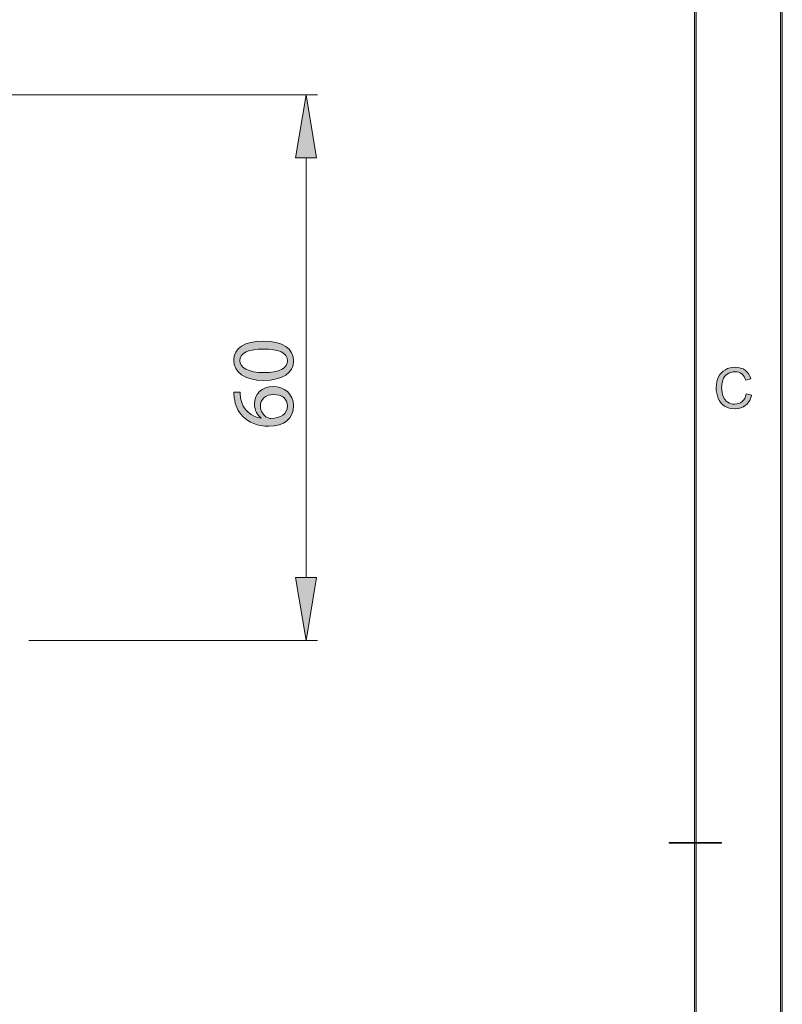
# Model space of a CAD drawing. Header units: inches. Extents: x 0.54 to 10.46, y 0.74 to 7.76.
# Tile 51 of 52: x 8.98 to 10.46, y 3.94 to 5.85. Entities that reach past the tile are written whole.
import ezdxf

# ---------------------------------------------------------------- set-up
doc = ezdxf.new("R2010")
doc.units = ezdxf.units.IN
doc.header["$MEASUREMENT"] = 0
doc.layers.add('BG', color=7, linetype='Continuous')
doc.layers.add('MCG-INT-4FT', color=7, linetype='Continuous')

# ---------------------------------------------------------------- blocks, each defined once
blk = doc.blocks.new('block 2')
at = {"layer": 'BG', "true_color": 0xffffff}
h = blk.add_hatch(color=7, dxfattribs=at)
h.dxf.hatch_style = 2
edge = h.paths.add_edge_path()
edge.add_spline(control_points=[(10.296, 0.9061), (10.296, 0.9061), (0.8711, 0.9061), (0.8711, 0.9061), (0.8702, 0.9061), (0.8694, 0.9069), (0.8694, 0.9079), (0.8694, 0.9079), (0.8694, 7.5922), (0.8694, 7.5922), (0.8694, 7.5931), (0.8702, 7.5939), (0.8711, 7.5939), (0.8711, 7.5939), (10.296, 7.5939), (10.296, 7.5939), (10.297, 7.5939), (10.2977, 7.5931), (10.2977, 7.5922), (10.2977, 7.5922), (10.2977, 0.9079), (10.2977, 0.9079), (10.2977, 0.9069), (10.297, 0.9061), (10.296, 0.9061)], knot_values=[0, 0, 0, 0, 1, 1, 1, 2, 2, 2, 3, 3, 3, 4, 4, 4, 5, 5, 5, 6, 6, 6, 7, 7, 7, 8, 8, 8, 8], degree=3, periodic=1)
h.paths.add_polyline_path([(0.8729, 0.9096), (10.2943, 0.9096), (10.2943, 7.5904), (0.8729, 7.5904)])
at = {"layer": 'BG', "lineweight": 0}
blk.add_lwpolyline([(0.8729, 0.9096), (10.2943, 0.9096), (10.2943, 7.5904), (0.8729, 7.5904), (0.8729, 0.9096)], dxfattribs=at)
blk.add_open_spline([(10.296, 0.9061), (10.296, 0.9061), (0.8711, 0.9061), (0.8711, 0.9061), (0.8702, 0.9061), (0.8694, 0.9069), (0.8694, 0.9079), (0.8694, 0.9079), (0.8694, 7.5922), (0.8694, 7.5922), (0.8694, 7.5931), (0.8702, 7.5939), (0.8711, 7.5939), (0.8711, 7.5939), (10.296, 7.5939), (10.296, 7.5939), (10.297, 7.5939), (10.2977, 7.5931), (10.2977, 7.5922), (10.2977, 7.5922), (10.2977, 0.9079), (10.2977, 0.9079), (10.2977, 0.9069), (10.297, 0.9061), (10.296, 0.9061)], degree=3, knots=[0, 0, 0, 0, 1, 1, 1, 2, 2, 2, 3, 3, 3, 4, 4, 4, 5, 5, 5, 6, 6, 6, 7, 7, 7, 8, 8, 8, 8], dxfattribs=at)
blk = doc.blocks.new('block 58')
at = {"layer": 'BG', "true_color": 0xffffff}
h = blk.add_hatch(color=7, dxfattribs=at)
h.dxf.hatch_style = 2
edge = h.paths.add_edge_path()
edge.add_spline(control_points=[(10.3461, 4.2493), (10.3461, 4.2493), (10.2458, 4.2493), (10.2458, 4.2493), (10.2455, 4.2493), (10.2452, 4.2496), (10.2452, 4.25), (10.2452, 4.2504), (10.2455, 4.2507), (10.2458, 4.2507), (10.2458, 4.2507), (10.3461, 4.2507), (10.3461, 4.2507), (10.3465, 4.2507), (10.3468, 4.2504), (10.3468, 4.25), (10.3468, 4.2496), (10.3465, 4.2493), (10.3461, 4.2493)], knot_values=[0, 0, 0, 0, 1, 1, 1, 2, 2, 2, 3, 3, 3, 4, 4, 4, 5, 5, 5, 6, 6, 6, 6], degree=3, periodic=1)
at = {"layer": 'BG', "lineweight": 0}
blk.add_open_spline([(10.3461, 4.2493), (10.3461, 4.2493), (10.2458, 4.2493), (10.2458, 4.2493), (10.2455, 4.2493), (10.2452, 4.2496), (10.2452, 4.25), (10.2452, 4.2504), (10.2455, 4.2507), (10.2458, 4.2507), (10.2458, 4.2507), (10.3461, 4.2507), (10.3461, 4.2507), (10.3465, 4.2507), (10.3468, 4.2504), (10.3468, 4.25), (10.3468, 4.2496), (10.3465, 4.2493), (10.3461, 4.2493)], degree=3, knots=[0, 0, 0, 0, 1, 1, 1, 2, 2, 2, 3, 3, 3, 4, 4, 4, 5, 5, 5, 6, 6, 6, 6], dxfattribs=at)
blk = doc.blocks.new('block 60')
at = {"layer": 'BG', "true_color": 0xffffff}
h = blk.add_hatch(color=7, dxfattribs=at)
h.dxf.hatch_style = 2
edge = h.paths.add_edge_path()
edge.add_spline(control_points=[(10.395, 5.122), (10.395, 5.122), (10.4053, 5.1194), (10.4053, 5.1194), (10.4032, 5.1109), (10.3993, 5.1045), (10.3937, 5.1), (10.3881, 5.0956), (10.3812, 5.0934), (10.3731, 5.0934), (10.3647, 5.0934), (10.3579, 5.0951), (10.3526, 5.0985), (10.3474, 5.1019), (10.3434, 5.1068), (10.3406, 5.1133), (10.3379, 5.1198), (10.3365, 5.1268), (10.3365, 5.1342), (10.3365, 5.1423), (10.3381, 5.1494), (10.3412, 5.1554), (10.3443, 5.1614), (10.3487, 5.166), (10.3544, 5.1691), (10.3601, 5.1723), (10.3664, 5.1738), (10.3733, 5.1738), (10.381, 5.1738), (10.3876, 5.1719), (10.3929, 5.1679), (10.3982, 5.1639), (10.4019, 5.1584), (10.404, 5.1512), (10.404, 5.1512), (10.3939, 5.1488), (10.3939, 5.1488), (10.3921, 5.1544), (10.3894, 5.1586), (10.386, 5.1612), (10.3826, 5.1637), (10.3783, 5.165), (10.373, 5.165), (10.3671, 5.165), (10.3621, 5.1636), (10.358, 5.1607), (10.354, 5.1579), (10.3512, 5.154), (10.3496, 5.1492), (10.348, 5.1444), (10.3471, 5.1394), (10.3471, 5.1342), (10.3471, 5.1276), (10.3481, 5.1218), (10.35, 5.1169), (10.352, 5.112), (10.355, 5.1083), (10.359, 5.1058), (10.3631, 5.1034), (10.3675, 5.1022), (10.3723, 5.1022), (10.378, 5.1022), (10.3829, 5.1038), (10.3869, 5.1072), (10.3909, 5.1105), (10.3936, 5.1154), (10.395, 5.122)], knot_values=[0, 0, 0, 0, 1, 1, 1, 2, 2, 2, 3, 3, 3, 4, 4, 4, 5, 5, 5, 6, 6, 6, 7, 7, 7, 8, 8, 8, 9, 9, 9, 10, 10, 10, 11, 11, 11, 12, 12, 12, 13, 13, 13, 14, 14, 14, 15, 15, 15, 16, 16, 16, 17, 17, 17, 18, 18, 18, 19, 19, 19, 20, 20, 20, 21, 21, 21, 22, 22, 22, 22], degree=3, periodic=1)
at = {"layer": 'BG', "lineweight": 0}
blk.add_open_spline([(10.395, 5.122), (10.395, 5.122), (10.4053, 5.1194), (10.4053, 5.1194), (10.4032, 5.1109), (10.3993, 5.1045), (10.3937, 5.1), (10.3881, 5.0956), (10.3812, 5.0934), (10.3731, 5.0934), (10.3647, 5.0934), (10.3579, 5.0951), (10.3526, 5.0985), (10.3474, 5.1019), (10.3434, 5.1068), (10.3406, 5.1133), (10.3379, 5.1198), (10.3365, 5.1268), (10.3365, 5.1342), (10.3365, 5.1423), (10.3381, 5.1494), (10.3412, 5.1554), (10.3443, 5.1614), (10.3487, 5.166), (10.3544, 5.1691), (10.3601, 5.1723), (10.3664, 5.1738), (10.3733, 5.1738), (10.381, 5.1738), (10.3876, 5.1719), (10.3929, 5.1679), (10.3982, 5.1639), (10.4019, 5.1584), (10.404, 5.1512), (10.404, 5.1512), (10.3939, 5.1488), (10.3939, 5.1488), (10.3921, 5.1544), (10.3894, 5.1586), (10.386, 5.1612), (10.3826, 5.1637), (10.3783, 5.165), (10.373, 5.165), (10.3671, 5.165), (10.3621, 5.1636), (10.358, 5.1607), (10.354, 5.1579), (10.3512, 5.154), (10.3496, 5.1492), (10.348, 5.1444), (10.3471, 5.1394), (10.3471, 5.1342), (10.3471, 5.1276), (10.3481, 5.1218), (10.35, 5.1169), (10.352, 5.112), (10.355, 5.1083), (10.359, 5.1058), (10.3631, 5.1034), (10.3675, 5.1022), (10.3723, 5.1022), (10.378, 5.1022), (10.3829, 5.1038), (10.3869, 5.1072), (10.3909, 5.1105), (10.3936, 5.1154), (10.395, 5.122)], degree=3, knots=[0, 0, 0, 0, 1, 1, 1, 2, 2, 2, 3, 3, 3, 4, 4, 4, 5, 5, 5, 6, 6, 6, 7, 7, 7, 8, 8, 8, 9, 9, 9, 10, 10, 10, 11, 11, 11, 12, 12, 12, 13, 13, 13, 14, 14, 14, 15, 15, 15, 16, 16, 16, 17, 17, 17, 18, 18, 18, 19, 19, 19, 20, 20, 20, 21, 21, 21, 22, 22, 22, 22], dxfattribs=at)
blk = doc.blocks.new('block 62')
at = {"layer": 'BG', "true_color": 0xffffff}
h = blk.add_hatch(color=7, dxfattribs=at)
h.dxf.hatch_style = 2
edge = h.paths.add_edge_path()
edge.add_spline(control_points=[(10.4631, 0.739), (10.4631, 0.739), (0.5369, 0.739), (0.5369, 0.739), (0.5359, 0.739), (0.5352, 0.7398), (0.5352, 0.7407), (0.5352, 0.7407), (0.5352, 7.7593), (0.5352, 7.7593), (0.5352, 7.7602), (0.5359, 7.761), (0.5369, 7.761), (0.5369, 7.761), (10.4631, 7.761), (10.4631, 7.761), (10.4641, 7.761), (10.4648, 7.7602), (10.4648, 7.7593), (10.4648, 7.7593), (10.4648, 0.7407), (10.4648, 0.7407), (10.4648, 0.7398), (10.4641, 0.739), (10.4631, 0.739)], knot_values=[0, 0, 0, 0, 1, 1, 1, 2, 2, 2, 3, 3, 3, 4, 4, 4, 5, 5, 5, 6, 6, 6, 7, 7, 7, 8, 8, 8, 8], degree=3, periodic=1)
h.paths.add_polyline_path([(0.5386, 0.7425), (10.4614, 0.7425), (10.4614, 7.7575), (0.5386, 7.7575)])
at = {"layer": 'BG', "lineweight": 0}
blk.add_lwpolyline([(0.5386, 0.7425), (10.4614, 0.7425), (10.4614, 7.7575), (0.5386, 7.7575), (0.5386, 0.7425)], dxfattribs=at)
blk.add_open_spline([(10.4631, 0.739), (10.4631, 0.739), (0.5369, 0.739), (0.5369, 0.739), (0.5359, 0.739), (0.5352, 0.7398), (0.5352, 0.7407), (0.5352, 0.7407), (0.5352, 7.7593), (0.5352, 7.7593), (0.5352, 7.7602), (0.5359, 7.761), (0.5369, 7.761), (0.5369, 7.761), (10.4631, 7.761), (10.4631, 7.761), (10.4641, 7.761), (10.4648, 7.7602), (10.4648, 7.7593), (10.4648, 7.7593), (10.4648, 0.7407), (10.4648, 0.7407), (10.4648, 0.7398), (10.4641, 0.739), (10.4631, 0.739)], degree=3, knots=[0, 0, 0, 0, 1, 1, 1, 2, 2, 2, 3, 3, 3, 4, 4, 4, 5, 5, 5, 6, 6, 6, 7, 7, 7, 8, 8, 8, 8], dxfattribs=at)
blk = doc.blocks.new('block 2000')
at = {"layer": 'MCG-INT-4FT', "color": 179, "lineweight": 5, "true_color": 0x231f20}
blk.add_lwpolyline([(9.0021, 4.643), (9.5625, 4.643)], dxfattribs=at)
blk = doc.blocks.new('block 2001')
at = {"layer": 'MCG-INT-4FT', "color": 179, "lineweight": 5, "true_color": 0x231f20}
blk.add_lwpolyline([(8.4687, 5.7028), (9.5625, 5.7028)], dxfattribs=at)
blk = doc.blocks.new('block 2002')
at = {"layer": 'MCG-INT-4FT', "color": 179, "lineweight": 5, "true_color": 0x231f20}
blk.add_lwpolyline([(9.5406, 4.7654), (9.5406, 5.5803)], dxfattribs=at)
blk = doc.blocks.new('block 2003')
at = {"layer": 'MCG-INT-4FT', "true_color": 0x231f20}
h = blk.add_hatch(color=179, dxfattribs=at)
h.dxf.hatch_style = 2
h.paths.add_polyline_path([(9.5202, 4.7654), (9.5406, 4.643), (9.561, 4.7654)])
at = {"layer": 'MCG-INT-4FT', "lineweight": 0}
blk.add_lwpolyline([(9.5202, 4.7654), (9.5406, 4.643), (9.561, 4.7654), (9.5202, 4.7654)], dxfattribs=at)
blk = doc.blocks.new('block 2004')
at = {"layer": 'MCG-INT-4FT', "true_color": 0x231f20}
h = blk.add_hatch(color=179, dxfattribs=at)
h.dxf.hatch_style = 2
h.paths.add_polyline_path([(9.5202, 5.5803), (9.5406, 5.7028), (9.561, 5.5803)])
at = {"layer": 'MCG-INT-4FT', "lineweight": 0}
blk.add_lwpolyline([(9.5202, 5.5803), (9.5406, 5.7028), (9.561, 5.5803), (9.5202, 5.5803)], dxfattribs=at)
blk = doc.blocks.new('block 2006')
at = {"layer": 'MCG-INT-4FT', "true_color": 0x231f20}
h = blk.add_hatch(color=179, dxfattribs=at)
h.dxf.hatch_style = 2
edge = h.paths.add_edge_path()
edge.add_spline(control_points=[(9.4569, 5.2246), (9.4952, 5.2246), (9.5163, 5.2104), (9.5163, 5.1855), (9.5163, 5.1635), (9.4957, 5.1486), (9.4585, 5.1483), (9.4208, 5.1483), (9.4001, 5.1646), (9.4001, 5.1874), (9.4001, 5.2111), (9.4212, 5.2246), (9.4569, 5.2246)], knot_values=[0, 0, 0, 0, 1, 1, 1, 2, 2, 2, 3, 3, 3, 4, 4, 4, 4], degree=3, periodic=1)
edge = h.paths.add_edge_path()
edge.add_spline(control_points=[(9.4587, 5.1635), (9.4879, 5.1635), (9.5045, 5.1725), (9.5045, 5.1863), (9.5045, 5.2019), (9.4863, 5.2093), (9.4576, 5.2093), (9.43, 5.2093), (9.4118, 5.2023), (9.4118, 5.1865), (9.4118, 5.1732), (9.4281, 5.1635), (9.4587, 5.1635)], knot_values=[0, 0, 0, 0, 1, 1, 1, 2, 2, 2, 3, 3, 3, 4, 4, 4, 4], degree=3, periodic=1)
h = blk.add_hatch(color=179, dxfattribs=at)
h.dxf.hatch_style = 2
edge = h.paths.add_edge_path()
edge.add_spline(control_points=[(9.4127, 5.1253), (9.4125, 5.1222), (9.4127, 5.1182), (9.4134, 5.1139), (9.4173, 5.09), (9.4348, 5.0774), (9.4533, 5.0748), (9.4533, 5.0748), (9.4533, 5.0753), (9.4533, 5.0753), (9.4462, 5.0807), (9.4403, 5.09), (9.4403, 5.1025), (9.4403, 5.1224), (9.4547, 5.1364), (9.4767, 5.1364), (9.4972, 5.1364), (9.5163, 5.1224), (9.5163, 5.099), (9.5163, 5.075), (9.4976, 5.0592), (9.4684, 5.0592), (9.4462, 5.0592), (9.4288, 5.0672), (9.4177, 5.0783), (9.4085, 5.0876), (9.4028, 5.1001), (9.4011, 5.1142), (9.4004, 5.1187), (9.4002, 5.1225), (9.4002, 5.1253), (9.4002, 5.1253), (9.4127, 5.1253), (9.4127, 5.1253)], knot_values=[0, 0, 0, 0, 1, 1, 1, 2, 2, 2, 3, 3, 3, 4, 4, 4, 5, 5, 5, 6, 6, 6, 7, 7, 7, 8, 8, 8, 9, 9, 9, 10, 10, 10, 11, 11, 11, 11], degree=3, periodic=1)
edge = h.paths.add_edge_path()
edge.add_spline(control_points=[(9.4775, 5.121), (9.4614, 5.121), (9.4518, 5.1118), (9.4518, 5.0978), (9.4518, 5.0886), (9.4575, 5.0802), (9.4656, 5.076), (9.4673, 5.075), (9.4696, 5.0743), (9.4723, 5.0743), (9.4908, 5.0746), (9.5045, 5.0831), (9.5045, 5.099), (9.5045, 5.1122), (9.4936, 5.121), (9.4775, 5.121)], knot_values=[0, 0, 0, 0, 1, 1, 1, 2, 2, 2, 3, 3, 3, 4, 4, 4, 5, 5, 5, 5], degree=3, periodic=1)
at = {"layer": 'MCG-INT-4FT', "lineweight": 0}
for points, knots in [([(9.4569, 5.2246), (9.4952, 5.2246), (9.5163, 5.2104), (9.5163, 5.1855), (9.5163, 5.1635), (9.4957, 5.1486), (9.4585, 5.1483), (9.4208, 5.1483), (9.4001, 5.1646), (9.4001, 5.1874), (9.4001, 5.2111), (9.4212, 5.2246), (9.4569, 5.2246)], [0, 0, 0, 0, 1, 1, 1, 2, 2, 2, 3, 3, 3, 4, 4, 4, 4]), ([(9.4587, 5.1635), (9.4879, 5.1635), (9.5045, 5.1725), (9.5045, 5.1863), (9.5045, 5.2019), (9.4863, 5.2093), (9.4576, 5.2093), (9.43, 5.2093), (9.4118, 5.2023), (9.4118, 5.1865), (9.4118, 5.1732), (9.4281, 5.1635), (9.4587, 5.1635)], [0, 0, 0, 0, 1, 1, 1, 2, 2, 2, 3, 3, 3, 4, 4, 4, 4]), ([(9.4127, 5.1253), (9.4125, 5.1222), (9.4127, 5.1182), (9.4134, 5.1139), (9.4173, 5.09), (9.4348, 5.0774), (9.4533, 5.0748), (9.4533, 5.0748), (9.4533, 5.0753), (9.4533, 5.0753), (9.4462, 5.0807), (9.4403, 5.09), (9.4403, 5.1025), (9.4403, 5.1224), (9.4547, 5.1364), (9.4767, 5.1364), (9.4972, 5.1364), (9.5163, 5.1224), (9.5163, 5.099), (9.5163, 5.075), (9.4976, 5.0592), (9.4684, 5.0592), (9.4462, 5.0592), (9.4288, 5.0672), (9.4177, 5.0783), (9.4085, 5.0876), (9.4028, 5.1001), (9.4011, 5.1142), (9.4004, 5.1187), (9.4002, 5.1225), (9.4002, 5.1253), (9.4002, 5.1253), (9.4127, 5.1253), (9.4127, 5.1253)], [0, 0, 0, 0, 1, 1, 1, 2, 2, 2, 3, 3, 3, 4, 4, 4, 5, 5, 5, 6, 6, 6, 7, 7, 7, 8, 8, 8, 9, 9, 9, 10, 10, 10, 11, 11, 11, 11]), ([(9.4775, 5.121), (9.4614, 5.121), (9.4518, 5.1118), (9.4518, 5.0978), (9.4518, 5.0886), (9.4575, 5.0802), (9.4656, 5.076), (9.4673, 5.075), (9.4696, 5.0743), (9.4723, 5.0743), (9.4908, 5.0746), (9.5045, 5.0831), (9.5045, 5.099), (9.5045, 5.1122), (9.4936, 5.121), (9.4775, 5.121)], [0, 0, 0, 0, 1, 1, 1, 2, 2, 2, 3, 3, 3, 4, 4, 4, 5, 5, 5, 5])]:
    blk.add_open_spline(points, degree=3, knots=knots, dxfattribs=at)
blk = doc.blocks.new('block 2005')
at = {"layer": 'MCG-INT-4FT'}
blk.add_blockref('block 2006', (0, 0), dxfattribs=at)
blk = doc.blocks.new('block 2042')
at = {"layer": 'MCG-INT-4FT', "color": 7, "lineweight": 5, "true_color": 0xffffff}
blk.add_lwpolyline([(9.5406, 5.7028), (9.5406, 5.7028)], dxfattribs=at)

msp = doc.modelspace()

# ---------------------------------------------------------------- block references
at = {"layer": 'BG'}
for name in ['block 62', 'block 2', 'block 60', 'block 58']:
    msp.add_blockref(name, (0, 0), dxfattribs=at)
at = {"layer": 'MCG-INT-4FT'}
for name in ['block 2001', 'block 2004', 'block 2042', 'block 2002', 'block 2005', 'block 2003', 'block 2000']:
    msp.add_blockref(name, (0, 0), dxfattribs=at)

doc.saveas('drawing.dxf')
